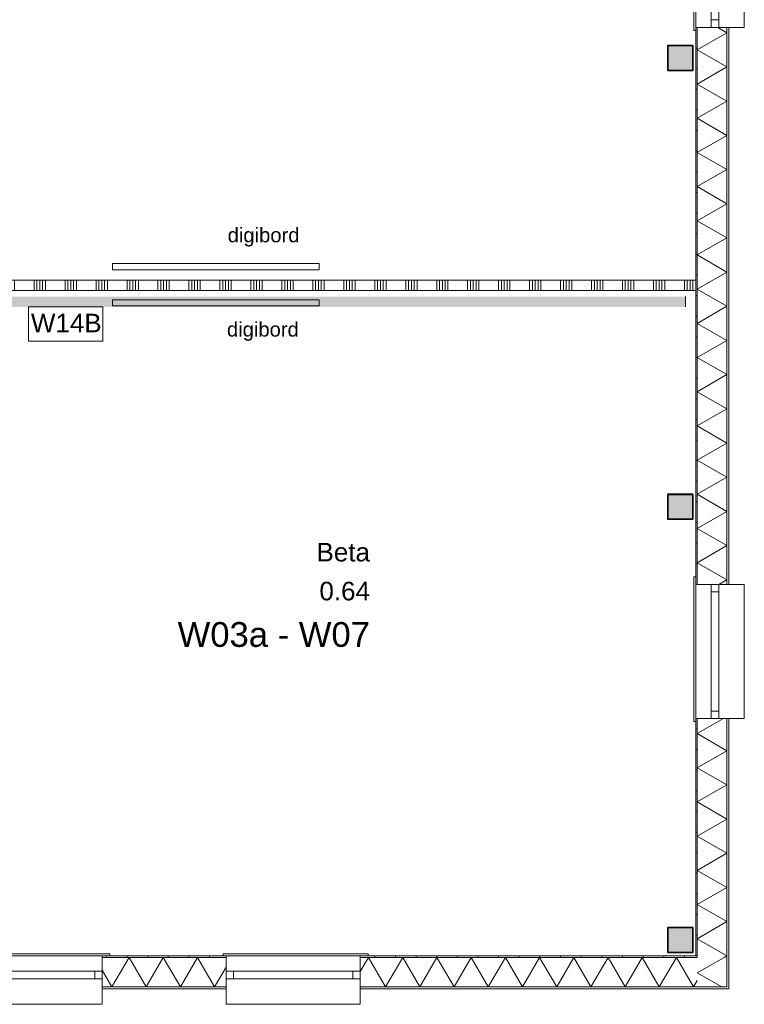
# Model space of a CAD drawing. Header units: millimetres. Extents: x -850 to 154668, y -80411 to 71019.
# Tile 226 of 236: x 92560 to 99580, y -470 to 9075. Entities that reach past the tile are written whole.
import ezdxf
from ezdxf.enums import TextEntityAlignment as Align

# ---------------------------------------------------------------- set-up
doc = ezdxf.new("R2010")
doc.units = ezdxf.units.MM
doc.header["$MEASUREMENT"] = 0
for name, color, linetype in [('New_21 Buitenwanden', 7, 'Continuous'), ('New_21 Buitenwanden Doorsnede-arcering', 7, 'Continuous'), ('New_21 Buitenwanden Laagscheidingslijnen', 7, 'Continuous'), ('New_21 Buitenwanden Ramen', 7, 'Continuous'), ('New_22 NC Binnenwanden', 7, 'Continuous'), ('New_22 NC Binnenwanden Doorsnede-arcering', 7, 'Continuous'), ('New_23 Vloeren', 7, 'Continuous'), ('New_72 Vaste Inrichting', 7, 'Continuous'), ('New_info tekst digiborden', 7, 'Continuous'), ('New_Info Wandafwerking aanduiding', 7, 'Continuous'), ('New_Info Wandafwerking aanduiding Doorsnede-arcering', 7, 'Continuous'), ('New_Z Ruimtefuncties', 7, 'Continuous'), ('New_Z Ruimtefuncties Zone omranding', 7, 'Continuous'), ('New_Z Ruimtefuncties Zone tekst', 7, 'Continuous'), ('S-COLS-____-OTLN.RVT S', 7, 'Continuous'), ('S-COLS-____-OTLN.RVT S 2D arcering', 7, 'Continuous')]:
    doc.layers.add(name, color=color, linetype=linetype)
doc.styles.add('GENERATED_STYLE_1', font='arial.ttf')
doc.styles.add('GENERATED_STYLE_2', font='arial.ttf')
pattern_1 = [(180, (0, 0), (0, 200), [])]
pattern_2 = [(90, (0, 0), (-200, 0), [])]

# ---------------------------------------------------------------- blocks, each defined once
blk = doc.blocks.new('Slab_1_1', base_point=(0, 17060))
at = {"layer": 'New_23 Vloeren', "color": 7, "linetype": 'Continuous', "lineweight": 0, "flags": 128}
blk.add_lwpolyline([(0, 17060), (25600, 17060), (25600, 17539.8), (30060, 17539.8), (30060, 0), (44257.3, 0), (99110, 0), (99110, 26125), (78570.2, 26125), (78570.2, 30220), (61804.1, 30220), (61804.1, 33195.8), (50070.2, 33195.8), (50070.2, 36555.1), (42600, 36555.1), (42600, 38994.9), (31200.9, 38994.9), (31200.9, 49880), (25600, 49880), (25600, 70460), (0, 70460)], close=True, dxfattribs=at)
blk = doc.blocks.new('*X667')
at = {"layer": 'New_21 Buitenwanden Doorsnede-arcering', "linetype": 'Continuous', "lineweight": 0, "true_color": 0xe9ebeb}
blk.add_hatch(color=254, dxfattribs=at).paths.add_polyline_path([(99412.1, -302.1), (99412.2, -302.2), (99412.2, -302.1)])
blk = doc.blocks.new('*X668')
at = {"layer": 'New_21 Buitenwanden Doorsnede-arcering', "linetype": 'Continuous', "lineweight": 0, "true_color": 0xe9ebeb}
for points in [[(99412.2, 2245), (99412.1, 2245), (99412.1, 2095), (99412.2, 2095)], [(99412.2, 1945), (99412.1, 1945), (99412.1, 1795), (99412.2, 1795)], [(99412.2, 1645), (99412.1, 1645), (99412.1, 1495), (99412.2, 1495)], [(99412.2, 1345), (99412.1, 1345), (99412.1, 1195), (99412.2, 1195)], [(99412.2, 1045), (99412.1, 1045), (99412.1, 895), (99412.2, 895)], [(99412.2, 745), (99412.1, 745), (99412.1, 595), (99412.2, 595)], [(99412.2, 445), (99412.1, 445), (99412.1, 295), (99412.2, 295)], [(99412.2, 145), (99412.1, 145), (99412.1, -5), (99412.2, -5)], [(99412.1, -155), (99412.1, -302.1), (99412.2, -302.1), (99412.2, -155)]]:
    blk.add_hatch(color=254, dxfattribs=at).paths.add_polyline_path(points)
blk = doc.blocks.new('*X669')
at = {"layer": 'New_21 Buitenwanden Doorsnede-arcering', "linetype": 'Continuous', "lineweight": 0, "true_color": 0xe9ebeb}
for points in [[(99412.1, 8999.5), (99412.1, 8995), (99412.2, 8995), (99412.2, 8999.5)], [(99412.2, 8845), (99412.1, 8845), (99412.1, 8695), (99412.2, 8695)], [(99412.2, 8545), (99412.1, 8545), (99412.1, 8395), (99412.2, 8395)], [(99412.2, 8245), (99412.1, 8245), (99412.1, 8095), (99412.2, 8095)], [(99412.2, 7945), (99412.1, 7945), (99412.1, 7795), (99412.2, 7795)], [(99412.2, 7645), (99412.1, 7645), (99412.1, 7495), (99412.2, 7495)], [(99412.2, 7345), (99412.1, 7345), (99412.1, 7195), (99412.2, 7195)], [(99412.2, 7045), (99412.1, 7045), (99412.1, 6895), (99412.2, 6895)], [(99412.2, 6745), (99412.1, 6745), (99412.1, 6595), (99412.2, 6595)], [(99412.2, 6445), (99412.1, 6445), (99412.1, 6295), (99412.2, 6295)], [(99412.2, 6145), (99412.1, 6145), (99412.1, 5995), (99412.2, 5995)], [(99412.2, 5845), (99412.1, 5845), (99412.1, 5695), (99412.2, 5695)], [(99412.2, 5545), (99412.1, 5545), (99412.1, 5395), (99412.2, 5395)], [(99412.2, 5245), (99412.1, 5245), (99412.1, 5095), (99412.2, 5095)], [(99412.2, 4945), (99412.1, 4945), (99412.1, 4795), (99412.2, 4795)], [(99412.2, 4645), (99412.1, 4645), (99412.1, 4495), (99412.2, 4495)], [(99412.2, 4345), (99412.1, 4345), (99412.1, 4195), (99412.2, 4195)], [(99412.2, 4045), (99412.1, 4045), (99412.1, 3895), (99412.2, 3895)], [(99412.1, 3745), (99412.1, 3600), (99412.2, 3600), (99412.2, 3745)]]:
    blk.add_hatch(color=254, dxfattribs=at).paths.add_polyline_path(points)
blk = doc.blocks.new('*X676')
at = {"layer": 'New_21 Buitenwanden Doorsnede-arcering', "linetype": 'Continuous', "lineweight": 0, "true_color": 0xe9ebeb}
for points in [[(99125.1, 2245), (99125, 2245), (99125, 2095), (99125.1, 2095)], [(99125.1, 1945), (99125, 1945), (99125, 1795), (99125.1, 1795)], [(99125.1, 1645), (99125, 1645), (99125, 1495), (99125.1, 1495)], [(99125.1, 1345), (99125, 1345), (99125, 1195), (99125.1, 1195)], [(99125.1, 1045), (99125, 1045), (99125, 895), (99125.1, 895)], [(99125.1, 745), (99125, 745), (99125, 595), (99125.1, 595)], [(99125.1, 445), (99125, 445), (99125, 295), (99125.1, 295)], [(99125.1, 145), (99125, 145), (99125, -5), (99125.1, -5)]]:
    blk.add_hatch(color=254, dxfattribs=at).paths.add_polyline_path(points)
blk = doc.blocks.new('*X677')
at = {"layer": 'New_21 Buitenwanden Doorsnede-arcering', "linetype": 'Continuous', "lineweight": 0, "true_color": 0xe9ebeb}
for points in [[(99125, 8999.5), (99125, 8995), (99125.1, 8995), (99125.1, 8999.5)], [(99125.1, 8845), (99125, 8845), (99125, 8695), (99125.1, 8695)], [(99125.1, 8545), (99125, 8545), (99125, 8395), (99125.1, 8395)], [(99125.1, 8245), (99125, 8245), (99125, 8095), (99125.1, 8095)], [(99125.1, 7945), (99125, 7945), (99125, 7795), (99125.1, 7795)], [(99125.1, 7645), (99125, 7645), (99125, 7495), (99125.1, 7495)], [(99125.1, 7345), (99125, 7345), (99125, 7195), (99125.1, 7195)], [(99125.1, 7045), (99125, 7045), (99125, 6895), (99125.1, 6895)], [(99125.1, 6745), (99125, 6745), (99125, 6595), (99125.1, 6595)], [(99125.1, 6445), (99125, 6445), (99125, 6295), (99125.1, 6295)], [(99125.1, 6145), (99125, 6145), (99125, 5995), (99125.1, 5995)], [(99125.1, 5845), (99125, 5845), (99125, 5695), (99125.1, 5695)], [(99125.1, 5545), (99125, 5545), (99125, 5395), (99125.1, 5395)], [(99125.1, 5245), (99125, 5245), (99125, 5095), (99125.1, 5095)], [(99125.1, 4945), (99125, 4945), (99125, 4795), (99125.1, 4795)], [(99125.1, 4645), (99125, 4645), (99125, 4495), (99125.1, 4495)], [(99125.1, 4345), (99125, 4345), (99125, 4195), (99125.1, 4195)], [(99125.1, 4045), (99125, 4045), (99125, 3895), (99125.1, 3895)], [(99125, 3745), (99125, 3600), (99125.1, 3600), (99125.1, 3745)]]:
    blk.add_hatch(color=254, dxfattribs=at).paths.add_polyline_path(points)
blk = doc.blocks.new('*X683')
at = {"layer": 'New_21 Buitenwanden Doorsnede-arcering', "color": 254, "linetype": 'Continuous', "lineweight": 0, "true_color": 0xe9ebeb}
blk.add_line((99385.9, -15.1), (99220.6, -110.6), dxfattribs=at)
blk = doc.blocks.new('*X684')
at = {"layer": 'New_21 Buitenwanden Doorsnede-arcering', "color": 254, "linetype": 'Continuous', "lineweight": 0, "true_color": 0xe9ebeb}
for p, q in [((99377.8, 2300), (99125.1, 2154.1)), ((99412.1, 1988.4), (99125.1, 2154.1)), ((99412.1, 1988.4), (99125.1, 1822.7)), ((99412.1, 1657), (99125.1, 1822.7)), ((99412.1, 1657), (99125.1, 1491.3)), ((99412.1, 1325.6), (99125.1, 1491.3)), ((99412.1, 1325.6), (99125.1, 1159.9)), ((99412.1, 994.2), (99125.1, 1159.9)), ((99412.1, 994.2), (99125.1, 828.5)), ((99412.1, 662.8), (99125.1, 828.5)), ((99412.1, 662.8), (99125.1, 497.1)), ((99412.1, 331.4), (99125.1, 497.1)), ((99412.1, 331.4), (99125.1, 165.7)), ((99412.1, 0), (99125.1, 165.7)), ((99412.1, 0), (99385.9, -15.1))]:
    blk.add_line(p, q, dxfattribs=at)
blk = doc.blocks.new('*X685')
at = {"layer": 'New_21 Buitenwanden Doorsnede-arcering', "color": 254, "linetype": 'Continuous', "lineweight": 0, "true_color": 0xe9ebeb}
for p, q in [((99412.1, 8947.8), (99322.4, 8999.5)), ((99412.1, 8947.8), (99125.1, 8782.1)), ((99412.1, 8616.4), (99125.1, 8782.1)), ((99412.1, 8616.4), (99125.1, 8450.7)), ((99412.1, 8285), (99125.1, 8450.7)), ((99412.1, 8285), (99125.1, 8119.3)), ((99412.1, 7953.6), (99125.1, 8119.3)), ((99412.1, 7953.6), (99125.1, 7787.9)), ((99412.1, 7622.2), (99125.1, 7787.9)), ((99412.1, 7622.2), (99125.1, 7456.5)), ((99412.1, 7290.8), (99125.1, 7456.5)), ((99412.1, 7290.8), (99125.1, 7125.1)), ((99412.1, 6959.4), (99125.1, 7125.1)), ((99412.1, 6959.4), (99125.1, 6793.7)), ((99412.1, 6628), (99125.1, 6793.7)), ((99412.1, 6628), (99125.1, 6462.3)), ((99412.1, 6296.6), (99125.1, 6462.3)), ((99412.1, 6296.6), (99125.1, 6130.9)), ((99412.1, 5965.2), (99125.1, 6130.9)), ((99412.1, 5965.2), (99125.1, 5799.5)), ((99412.1, 5633.8), (99125.1, 5799.5)), ((99412.1, 5633.8), (99125.1, 5468.1)), ((99412.1, 5302.4), (99125.1, 5468.1)), ((99412.1, 5302.4), (99125.1, 5136.7)), ((99412.1, 4971), (99125.1, 5136.7)), ((99412.1, 4971), (99125.1, 4805.3)), ((99412.1, 4639.6), (99125.1, 4805.3)), ((99412.1, 4639.6), (99125.1, 4473.9)), ((99412.1, 4308.2), (99125.1, 4473.9)), ((99412.1, 4308.2), (99125.1, 4142.5)), ((99412.1, 3976.8), (99125.1, 4142.5)), ((99412.1, 3976.8), (99125.1, 3811.1)), ((99412.1, 3645.4), (99125.1, 3811.1)), ((99412.1, 3645.4), (99333.5, 3600))]:
    blk.add_line(p, q, dxfattribs=at)
blk = doc.blocks.new('R1 22_7')
at = {"layer": 'New_21 Buitenwanden Ramen', "color": 1, "linetype": 'Continuous', "lineweight": 0}
for p, q in [((-725, 150.2), (-725, 168.2)), ((-725, 168.2), (680, 168.2)), ((-650, 150.2), (-680, 150.2)), ((-650, 150.2), (-680, 150.2)), ((-650, 135.2), (-650, 150.2)), ((-650, 135.2), (-650, 150.2)), ((-650, 0), (-650, 135.1)), ((-650, 0), (-650, 135.1)), ((650, 135.2), (650, 150.2)), ((650, 135.2), (650, 150.2)), ((650, 150.2), (680, 150.2)), ((650, 150.2), (680, 150.2)), ((650, 0), (650, 135.1)), ((650, 0), (650, 135.1)), ((680, 168.2), (680, 150.2)), ((-650, 0), (-577, 0)), ((-650, -72), (-650, 0)), ((-650, -72), (-650, 0)), ((-577, 0), (-577, -72)), ((-577, 0), (577, 0)), ((577, -72), (577, 0)), ((577, 0), (650, 0)), ((650, -72), (650, 0)), ((650, -72), (650, 0)), ((-577, -72), (-650, -72)), ((-650, -152), (-650, -72)), ((577, -72), (-577, -72)), ((650, -72), (577, -72)), ((650, -152), (650, -72)), ((-650, -170), (-650, -320)), ((650, -320), (650, -170)), ((-650, -320), (650, -320))]:
    blk.add_line(p, q, dxfattribs=at)
at = {"layer": 'New_21 Buitenwanden Ramen', "color": 9, "linetype": 'Continuous', "lineweight": 0}
for p, q in [((-650, 150.2), (650, 150.2)), ((-650, 135.1), (-650, 135.2)), ((-650, 135.1), (-650, 135.2)), ((650, 135.1), (650, 135.2)), ((650, 135.1), (650, 135.2)), ((-650, -170), (-650, -152)), ((650, -170), (650, -152))]:
    blk.add_line(p, q, dxfattribs=at)
blk = doc.blocks.new('*X697')
at = {"layer": 'New_21 Buitenwanden Doorsnede-arcering', "linetype": 'Continuous', "lineweight": 0, "true_color": 0xe9ebeb}
blk.add_hatch(color=254, dxfattribs=at).paths.add_polyline_path([(99412.1, -302.1), (99412.1, -302.2), (99412.2, -302.2)])
blk = doc.blocks.new('*X699')
at = {"layer": 'New_21 Buitenwanden Doorsnede-arcering', "color": 254, "linetype": 'Continuous', "lineweight": 0, "true_color": 0xe9ebeb}
for p in [(99220.6, -110.6), (99361.4, -302.1)]:
    blk.add_line(p, (99125.1, -165.7), dxfattribs=at)
blk = doc.blocks.new('Wall_160_1', base_point=(99110, 0))
at = {"layer": 'New_21 Buitenwanden Doorsnede-arcering', "linetype": 'Continuous', "lineweight": 0, "true_color": 0xe9ebeb}
h = blk.add_hatch(dxfattribs=at)
h.set_pattern_fill('930_Lijnen_vert_200_0001', color=254, style=0, pattern_type=2)
h.set_pattern_definition(pattern_1)
h.paths.add_polyline_path([(99125, 8999.5), (99110, 8999.5), (99110, 3600), (99125, 3600)])
h = blk.add_hatch(dxfattribs=at)
h.set_pattern_fill('930_Lijnen_vert_200_0001', color=254, style=0, pattern_type=2)
h.set_pattern_definition(pattern_1)
h.paths.add_polyline_path([(99125, 2300), (99110, 2300), (99110, 0), (99125, 0)])
h = blk.add_hatch(dxfattribs=at)
h.set_pattern_fill('930_Lijnen_vert_200_0001', color=254, style=0, pattern_type=2)
h.set_pattern_definition(pattern_1)
h.paths.add_polyline_path([(99110, 0), (99125, -15), (99125, 0)])
h = blk.add_hatch(dxfattribs=at)
h.set_pattern_fill('930_Lijnen_vert_200_0001', color=254, style=0, pattern_type=2)
h.set_pattern_definition(pattern_1)
h.paths.add_polyline_path([(99110, -15), (99125, -15), (99110, 0)])
at = {"layer": 'New_21 Buitenwanden', "color": 8, "linetype": 'Continuous', "lineweight": 0, "true_color": 0x778488}
for p, q in [((99110, 8999.5), (99110, 8969.5)), ((99125, 8999.5), (99110, 8999.5)), ((99125.1, 8999.5), (99125, 8999.5)), ((99260.2, 8999.5), (99125.1, 8999.5)), ((99332.2, 8999.5), (99260.2, 8999.5)), ((99412.2, 8999.5), (99332.2, 8999.5)), ((99430.2, 8999.5), (99412.2, 8999.5)), ((99110, 3600), (99110, 3630)), ((99125, 3600), (99110, 3600)), ((99125.1, 3600), (99125, 3600)), ((99260.2, 3600), (99125.1, 3600)), ((99332.2, 3600), (99260.2, 3600)), ((99412.2, 3600), (99332.2, 3600)), ((99430.2, 3600), (99412.2, 3600)), ((99110, 2300), (99110, 2270)), ((99125, 2300), (99110, 2300)), ((99125.1, 2300), (99125, 2300)), ((99260.2, 2300), (99125.1, 2300)), ((99332.2, 2300), (99260.2, 2300)), ((99412.2, 2300), (99332.2, 2300)), ((99430.2, 2300), (99412.2, 2300))]:
    blk.add_line(p, q, dxfattribs=at)
at = {"layer": 'New_21 Buitenwanden', "color": 8, "linetype": 'Continuous', "lineweight": 0, "true_color": 0x778488, "flags": 128}
for points in [[(99110, 8999.5), (99110, 3600)], [(99430.2, 3600), (99430.2, 8999.5)], [(99110, 2300), (99110, 0)], [(99430.2, -320.2), (99430.2, 2300)], [(99430.2, -320.2), (99412.2, -320.2)]]:
    blk.add_lwpolyline(points, dxfattribs=at)
at = {"layer": 'New_21 Buitenwanden Laagscheidingslijnen', "color": 8, "linetype": 'Continuous', "lineweight": 0, "true_color": 0x778488}
for p, q in [((99125, 8999.5), (99125, 3600)), ((99125.1, 8999.5), (99125.1, 3600)), ((99412.1, 3600), (99412.1, 8999.5)), ((99412.2, 3600), (99412.2, 8999.5)), ((99125, 2300), (99125, -15)), ((99125.1, 2300), (99125.1, -15.1)), ((99412.1, -15.1), (99412.1, 2300)), ((99412.2, -302.1), (99412.2, 2300)), ((99110, -15), (99125, -15)), ((99125, -15.1), (99125.1, -15.1)), ((99412.1, -302.1), (99412.1, -15.1)), ((99125.1, -302.1), (99412.1, -302.1)), ((99412.1, -302.2), (99412.2, -302.2)), ((99412.2, -302.2), (99412.2, -302.1))]:
    blk.add_line(p, q, dxfattribs=at)
at = {"layer": 'New_21 Buitenwanden', "color": 8, "lineweight": 0, "true_color": 0x778488}
for name in ['*X677', '*X685', '*X669', '*X684', '*X676', '*X668', '*X683', '*X699', '*X667', '*X697']:
    blk.add_blockref(name, (0, 0), dxfattribs=at)
at = {"layer": 'New_21 Buitenwanden Ramen', "color": 1, "linetype": 'Continuous', "lineweight": 0, "xscale": -1, "zscale": 1000, "rotation": 89.99999999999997}
for p in [(99260.2, 9649.5), (99260.2, 2950)]:
    blk.add_blockref('R1 22_7', p, dxfattribs=at)
blk = doc.blocks.new('*X810')
at = {"layer": 'New_21 Buitenwanden Doorsnede-arcering', "linetype": 'Continuous', "lineweight": 0, "true_color": 0xe9ebeb}
for points in [[(93360.1, -302.1), (93360.1, -302.2), (93450, -302.2), (93450, -302.1)], [(93750, -302.1), (93600, -302.1), (93600, -302.2), (93750, -302.2)], [(94050, -302.1), (93900, -302.1), (93900, -302.2), (94050, -302.2)], [(94350, -302.1), (94200, -302.1), (94200, -302.2), (94350, -302.2)], [(94500, -302.1), (94500, -302.2), (94560.1, -302.2), (94560.1, -302.1)]]:
    blk.add_hatch(color=254, dxfattribs=at).paths.add_polyline_path(points)
blk = doc.blocks.new('*X811')
at = {"layer": 'New_21 Buitenwanden Doorsnede-arcering', "linetype": 'Continuous', "lineweight": 0, "true_color": 0xe9ebeb}
for points in [[(96150, -302.1), (96000, -302.1), (96000, -302.2), (96150, -302.2)], [(96450, -302.1), (96300, -302.1), (96300, -302.2), (96450, -302.2)], [(96750, -302.1), (96600, -302.1), (96600, -302.2), (96750, -302.2)], [(97050, -302.1), (96900, -302.1), (96900, -302.2), (97050, -302.2)], [(97350, -302.1), (97200, -302.1), (97200, -302.2), (97350, -302.2)], [(97650, -302.1), (97500, -302.1), (97500, -302.2), (97650, -302.2)], [(97950, -302.1), (97800, -302.1), (97800, -302.2), (97950, -302.2)], [(98250, -302.1), (98100, -302.1), (98100, -302.2), (98250, -302.2)], [(98550, -302.1), (98400, -302.1), (98400, -302.2), (98550, -302.2)], [(98850, -302.1), (98700, -302.1), (98700, -302.2), (98850, -302.2)], [(99150, -302.1), (99000, -302.1), (99000, -302.2), (99150, -302.2)], [(99300, -302.1), (99300, -302.2), (99412.1, -302.2), (99412.1, -302.1)]]:
    blk.add_hatch(color=254, dxfattribs=at).paths.add_polyline_path(points)
blk = doc.blocks.new('*X816')
at = {"layer": 'New_21 Buitenwanden Doorsnede-arcering', "linetype": 'Continuous', "lineweight": 0, "true_color": 0xe9ebeb}
for points in [[(93450, -15), (93360.1, -15), (93360.1, -15.1), (93450, -15.1)], [(93750, -15), (93600, -15), (93600, -15.1), (93750, -15.1)], [(94050, -15), (93900, -15), (93900, -15.1), (94050, -15.1)], [(94350, -15), (94200, -15), (94200, -15.1), (94350, -15.1)], [(94560.1, -15), (94500, -15), (94500, -15.1), (94560.1, -15.1)]]:
    blk.add_hatch(color=254, dxfattribs=at).paths.add_polyline_path(points)
blk = doc.blocks.new('*X817')
at = {"layer": 'New_21 Buitenwanden Doorsnede-arcering', "linetype": 'Continuous', "lineweight": 0, "true_color": 0xe9ebeb}
for points in [[(96150, -15), (96000, -15), (96000, -15.1), (96150, -15.1)], [(96450, -15), (96300, -15), (96300, -15.1), (96450, -15.1)], [(96750, -15), (96600, -15), (96600, -15.1), (96750, -15.1)], [(97050, -15), (96900, -15), (96900, -15.1), (97050, -15.1)], [(97350, -15), (97200, -15), (97200, -15.1), (97350, -15.1)], [(97650, -15), (97500, -15), (97500, -15.1), (97650, -15.1)], [(97950, -15), (97800, -15), (97800, -15.1), (97950, -15.1)], [(98250, -15), (98100, -15), (98100, -15.1), (98250, -15.1)], [(98550, -15), (98400, -15), (98400, -15.1), (98550, -15.1)], [(98850, -15), (98700, -15), (98700, -15.1), (98850, -15.1)], [(99000, -15), (99000, -15.1), (99125, -15.1), (99125, -15)]]:
    blk.add_hatch(color=254, dxfattribs=at).paths.add_polyline_path(points)
blk = doc.blocks.new('*X822')
at = {"layer": 'New_21 Buitenwanden Doorsnede-arcering', "color": 254, "linetype": 'Continuous', "lineweight": 0, "true_color": 0xe9ebeb}
for p, q in [((93454.5, -302.1), (93620.2, -15.1)), ((93785.9, -302.1), (93620.2, -15.1)), ((93785.9, -302.1), (93951.6, -15.1)), ((94117.3, -302.1), (93951.6, -15.1)), ((94117.3, -302.1), (94283, -15.1)), ((94448.7, -302.1), (94283, -15.1)), ((93454.5, -302.1), (93360.1, -138.5)), ((94448.7, -302.1), (94560.1, -109.2))]:
    blk.add_line(p, q, dxfattribs=at)
blk = doc.blocks.new('*X823')
at = {"layer": 'New_21 Buitenwanden Doorsnede-arcering', "color": 254, "linetype": 'Continuous', "lineweight": 0, "true_color": 0xe9ebeb}
for p, q in [((95860.1, -153.6), (95940, -15.1)), ((96105.7, -302.1), (95940, -15.1)), ((96105.7, -302.1), (96271.4, -15.1)), ((96437.1, -302.1), (96271.4, -15.1)), ((96437.1, -302.1), (96602.8, -15.1)), ((96768.5, -302.1), (96602.8, -15.1)), ((96768.5, -302.1), (96934.2, -15.1)), ((97099.9, -302.1), (96934.2, -15.1)), ((97099.9, -302.1), (97265.6, -15.1)), ((97431.3, -302.1), (97265.6, -15.1)), ((97431.3, -302.1), (97597, -15.1)), ((97762.7, -302.1), (97597, -15.1)), ((97762.7, -302.1), (97928.4, -15.1)), ((98094.1, -302.1), (97928.4, -15.1)), ((98094.1, -302.1), (98259.8, -15.1)), ((98425.5, -302.1), (98259.8, -15.1)), ((98425.5, -302.1), (98591.2, -15.1)), ((98756.9, -302.1), (98591.2, -15.1)), ((98756.9, -302.1), (98922.6, -15.1)), ((99088.3, -302.1), (98922.6, -15.1)), ((99088.3, -302.1), (99125.1, -238.4))]:
    blk.add_line(p, q, dxfattribs=at)
blk = doc.blocks.new('Wall_171_1', base_point=(79310, 0))
at = {"layer": 'New_21 Buitenwanden Doorsnede-arcering', "linetype": 'Continuous', "lineweight": 0, "true_color": 0xe9ebeb}
h = blk.add_hatch(dxfattribs=at)
h.set_pattern_fill('930_Lijnen_vert_200_0001', color=254, style=0, pattern_type=2)
h.set_pattern_definition(pattern_2)
h.paths.add_polyline_path([(93360.1, -15), (94560.1, -15), (94560.1, 0), (93360.1, 0)])
h = blk.add_hatch(dxfattribs=at)
h.set_pattern_fill('930_Lijnen_vert_200_0001', color=254, style=0, pattern_type=2)
h.set_pattern_definition(pattern_2)
h.paths.add_polyline_path([(99110, 0), (95860.1, 0), (95860.1, -15), (99110, -15)])
at = {"layer": 'New_21 Buitenwanden', "color": 8, "linetype": 'Continuous', "lineweight": 0, "true_color": 0x778488}
for p, q in [((93360.1, 0), (93390.1, 0)), ((93360.1, -15), (93360.1, 0)), ((93360.1, -15.1), (93360.1, -15)), ((93360.1, -150.2), (93360.1, -15.1)), ((94560.1, 0), (94530.1, 0)), ((94560.1, -15), (94560.1, 0)), ((94560.1, -15.1), (94560.1, -15)), ((94560.1, -150.2), (94560.1, -15.1)), ((95860.1, 0), (95890.1, 0)), ((95860.1, -15), (95860.1, 0)), ((95860.1, -15.1), (95860.1, -15)), ((95860.1, -150.2), (95860.1, -15.1)), ((93360.1, -222.2), (93360.1, -150.2)), ((94560.1, -222.2), (94560.1, -150.2)), ((95860.1, -222.2), (95860.1, -150.2)), ((93360.1, -302.2), (93360.1, -222.2)), ((94560.1, -302.2), (94560.1, -222.2)), ((95860.1, -302.2), (95860.1, -222.2)), ((93360.1, -320.2), (93360.1, -302.2)), ((94560.1, -320.2), (94560.1, -302.2)), ((95860.1, -320.2), (95860.1, -302.2))]:
    blk.add_line(p, q, dxfattribs=at)
at = {"layer": 'New_21 Buitenwanden', "color": 8, "linetype": 'Continuous', "lineweight": 0, "true_color": 0x778488, "flags": 128}
for points in [[(94560.1, 0), (93360.1, 0)], [(99110, 0), (95860.1, 0)], [(93360.1, -320.2), (94560.1, -320.2)], [(95860.1, -320.2), (99412.2, -320.2)]]:
    blk.add_lwpolyline(points, dxfattribs=at)
at = {"layer": 'New_21 Buitenwanden Laagscheidingslijnen', "color": 8, "linetype": 'Continuous', "lineweight": 0, "true_color": 0x778488}
for p, q in [((94560.1, -15), (93360.1, -15)), ((94560.1, -15.1), (93360.1, -15.1)), ((99110, -15), (95860.1, -15)), ((99125, -15.1), (95860.1, -15.1)), ((99110, -15), (99125, -15)), ((99125, -15.1), (99125.1, -15.1)), ((93360.1, -302.1), (94560.1, -302.1)), ((93360.1, -302.2), (94560.1, -302.2)), ((95860.1, -302.1), (99125.1, -302.1)), ((95860.1, -302.2), (99412.1, -302.2)), ((99125.1, -302.1), (99412.1, -302.1)), ((99412.1, -302.2), (99412.2, -302.2))]:
    blk.add_line(p, q, dxfattribs=at)
at = {"layer": 'New_21 Buitenwanden', "color": 8, "lineweight": 0, "true_color": 0x778488}
for name in ['*X816', '*X822', '*X823', '*X817', '*X810', '*X811']:
    blk.add_blockref(name, (0, 0), dxfattribs=at)
at = {"layer": 'New_21 Buitenwanden Ramen', "color": 1, "linetype": 'Continuous', "lineweight": 0, "xscale": -1, "zscale": 1000}
for p in [(92710.1, -150.2), (95210.1, -150.2)]:
    blk.add_blockref('R1 22_7', p, dxfattribs=at)
blk = doc.blocks.new('Wall_326_1', base_point=(90032.7, 6340))
at = {"layer": 'New_Info Wandafwerking aanduiding Doorsnede-arcering', "linetype": 'Continuous', "lineweight": 0, "true_color": 0x000000}
blk.add_hatch(color=18, dxfattribs=at).paths.add_polyline_path([(90032.7, 6290), (99010.4, 6290), (99010.4, 6390), (90032.7, 6390)])
at = {"layer": 'New_Info Wandafwerking aanduiding', "color": 9, "linetype": 'Continuous', "lineweight": 0, "flags": 128}
for points in [[(90032.7, 6390), (90032.7, 6290)], [(99010.4, 6390), (99010.4, 6290)]]:
    blk.add_lwpolyline(points, dxfattribs=at)
blk = doc.blocks.new('Notitiebord 22 KM')
at = {"layer": 'New_72 Vaste Inrichting', "color": 253, "linetype": 'Continuous', "lineweight": 0, "true_color": 0x99a3a6}
for p, q in [((2000, 60), (0, 60)), ((0, 60), (0, 0)), ((0, 0), (2000, 0)), ((2000, 0), (2000, 60))]:
    blk.add_line(p, q, dxfattribs=at)
blk = doc.blocks.new('Column 97[97]_1', base_point=(0.5, 3))
at = {"layer": 'S-COLS-____-OTLN.RVT S 2D arcering', "linetype": 'Continuous', "lineweight": 0, "true_color": 0x778488}
h = blk.add_hatch(color=8, dxfattribs=at)
h.paths.add_polyline_path([(98835.5, 41), (98836.5, 36), (98839.3, 31.8), (98843.5, 28.9), (98848.5, 28), (99072.5, 28), (99077.5, 28.9), (99081.7, 31.8), (99084.5, 36), (99085.5, 41), (99085.5, 265), (99084.5, 269.9), (99081.7, 274.1), (99077.5, 277), (99072.5, 278), (98848.5, 278), (98843.5, 277), (98839.3, 274.1), (98836.5, 269.9), (98835.5, 265)])
h.paths.add_polyline_path([(99072.5, 36), (98848.5, 36), (98846.6, 36.3), (98845, 37.4), (98843.9, 39), (98843.5, 41), (98843.5, 265), (98843.9, 266.9), (98845, 268.5), (98846.6, 269.6), (98848.5, 270), (99072.5, 270), (99074.4, 269.6), (99076.1, 268.5), (99077.1, 266.9), (99077.5, 265), (99077.5, 41), (99077.1, 39), (99076.1, 37.4), (99074.4, 36.3)], flags=0)
blk.add_hatch(color=8, dxfattribs=at).paths.add_polyline_path([(99072.5, 270), (98848.5, 270), (98846.6, 269.6), (98845, 268.5), (98843.9, 266.9), (98843.5, 265), (98843.5, 41), (98843.9, 39), (98845, 37.4), (98846.6, 36.3), (98848.5, 36), (99072.5, 36), (99074.4, 36.3), (99076.1, 37.4), (99077.1, 39), (99077.5, 41), (99077.5, 265), (99077.1, 266.9), (99076.1, 268.5), (99074.4, 269.6)])
at = {"layer": 'S-COLS-____-OTLN.RVT S', "color": 1, "linetype": 'Continuous', "lineweight": 0}
for p, q in [((98836.5, 269.9), (98835.5, 265)), ((98835.5, 265), (98835.5, 41)), ((98839.3, 274.1), (98836.5, 269.9)), ((98843.5, 277), (98839.3, 274.1)), ((98848.5, 278), (98843.5, 277)), ((98843.5, 265), (98843.9, 266.9)), ((98843.5, 41), (98843.5, 265)), ((98843.9, 266.9), (98845, 268.5)), ((98845, 268.5), (98846.6, 269.6)), ((98846.6, 269.6), (98848.5, 270)), ((99072.5, 278), (98848.5, 278)), ((98848.5, 270), (99072.5, 270)), ((99077.5, 277), (99072.5, 278)), ((99072.5, 270), (99074.4, 269.6)), ((99074.4, 269.6), (99076.1, 268.5)), ((99076.1, 268.5), (99077.1, 266.9)), ((99077.1, 266.9), (99077.5, 265)), ((99081.7, 274.1), (99077.5, 277)), ((99077.5, 265), (99077.5, 41)), ((99084.5, 269.9), (99081.7, 274.1)), ((99085.5, 265), (99084.5, 269.9)), ((99085.5, 41), (99085.5, 265)), ((98835.5, 41), (98836.5, 36)), ((98836.5, 36), (98839.3, 31.8)), ((98839.3, 31.8), (98843.5, 28.9)), ((98843.9, 39), (98843.5, 41)), ((98843.5, 28.9), (98848.5, 28)), ((98845, 37.4), (98843.9, 39)), ((98846.6, 36.3), (98845, 37.4)), ((98848.5, 36), (98846.6, 36.3)), ((99072.5, 36), (98848.5, 36)), ((98848.5, 28), (99072.5, 28)), ((99074.4, 36.3), (99072.5, 36)), ((99072.5, 28), (99077.5, 28.9)), ((99076.1, 37.4), (99074.4, 36.3)), ((99077.1, 39), (99076.1, 37.4)), ((99077.5, 41), (99077.1, 39)), ((99077.5, 28.9), (99081.7, 31.8)), ((99081.7, 31.8), (99084.5, 36)), ((99084.5, 36), (99085.5, 41))]:
    blk.add_line(p, q, dxfattribs=at)
blk = doc.blocks.new('Column 108[108]_1', base_point=(0.5, 3))
at = {"layer": 'S-COLS-____-OTLN.RVT S 2D arcering', "linetype": 'Continuous', "lineweight": 0, "true_color": 0x778488}
h = blk.add_hatch(color=8, dxfattribs=at)
h.paths.add_polyline_path([(98835.5, 4241), (98836.5, 4236), (98839.3, 4231.8), (98843.5, 4228.9), (98848.5, 4228), (99072.5, 4228), (99077.5, 4228.9), (99081.7, 4231.8), (99084.5, 4236), (99085.5, 4241), (99085.5, 4465), (99084.5, 4469.9), (99081.7, 4474.1), (99077.5, 4477), (99072.5, 4478), (98848.5, 4478), (98843.5, 4477), (98839.3, 4474.1), (98836.5, 4469.9), (98835.5, 4465)])
h.paths.add_polyline_path([(99072.5, 4236), (98848.5, 4236), (98846.6, 4236.3), (98845, 4237.4), (98843.9, 4239), (98843.5, 4241), (98843.5, 4465), (98843.9, 4466.9), (98845, 4468.5), (98846.6, 4469.6), (98848.5, 4470), (99072.5, 4470), (99074.4, 4469.6), (99076.1, 4468.5), (99077.1, 4466.9), (99077.5, 4465), (99077.5, 4241), (99077.1, 4239), (99076.1, 4237.4), (99074.4, 4236.3)], flags=0)
blk.add_hatch(color=8, dxfattribs=at).paths.add_polyline_path([(99072.5, 4470), (98848.5, 4470), (98846.6, 4469.6), (98845, 4468.5), (98843.9, 4466.9), (98843.5, 4465), (98843.5, 4241), (98843.9, 4239), (98845, 4237.4), (98846.6, 4236.3), (98848.5, 4236), (99072.5, 4236), (99074.4, 4236.3), (99076.1, 4237.4), (99077.1, 4239), (99077.5, 4241), (99077.5, 4465), (99077.1, 4466.9), (99076.1, 4468.5), (99074.4, 4469.6)])
at = {"layer": 'S-COLS-____-OTLN.RVT S', "color": 1, "linetype": 'Continuous', "lineweight": 0}
for p, q in [((98836.5, 4469.9), (98835.5, 4465)), ((98835.5, 4465), (98835.5, 4241)), ((98839.3, 4474.1), (98836.5, 4469.9)), ((98843.5, 4477), (98839.3, 4474.1)), ((98848.5, 4478), (98843.5, 4477)), ((98843.5, 4465), (98843.9, 4466.9)), ((98843.5, 4241), (98843.5, 4465)), ((98843.9, 4466.9), (98845, 4468.5)), ((98845, 4468.5), (98846.6, 4469.6)), ((98846.6, 4469.6), (98848.5, 4470)), ((99072.5, 4478), (98848.5, 4478)), ((98848.5, 4470), (99072.5, 4470)), ((99077.5, 4477), (99072.5, 4478)), ((99072.5, 4470), (99074.4, 4469.6)), ((99074.4, 4469.6), (99076.1, 4468.5)), ((99076.1, 4468.5), (99077.1, 4466.9)), ((99077.1, 4466.9), (99077.5, 4465)), ((99081.7, 4474.1), (99077.5, 4477)), ((99077.5, 4465), (99077.5, 4241)), ((99084.5, 4469.9), (99081.7, 4474.1)), ((99085.5, 4465), (99084.5, 4469.9)), ((99085.5, 4241), (99085.5, 4465)), ((98835.5, 4241), (98836.5, 4236)), ((98836.5, 4236), (98839.3, 4231.8)), ((98839.3, 4231.8), (98843.5, 4228.9)), ((98843.9, 4239), (98843.5, 4241)), ((98843.5, 4228.9), (98848.5, 4228)), ((98845, 4237.4), (98843.9, 4239)), ((98846.6, 4236.3), (98845, 4237.4)), ((98848.5, 4236), (98846.6, 4236.3)), ((99072.5, 4236), (98848.5, 4236)), ((98848.5, 4228), (99072.5, 4228)), ((99074.4, 4236.3), (99072.5, 4236)), ((99072.5, 4228), (99077.5, 4228.9)), ((99076.1, 4237.4), (99074.4, 4236.3)), ((99077.1, 4239), (99076.1, 4237.4)), ((99077.5, 4241), (99077.1, 4239)), ((99077.5, 4228.9), (99081.7, 4231.8)), ((99081.7, 4231.8), (99084.5, 4236)), ((99084.5, 4236), (99085.5, 4241))]:
    blk.add_line(p, q, dxfattribs=at)
blk = doc.blocks.new('Column 142[142]_1', base_point=(0.5, 3))
at = {"layer": 'S-COLS-____-OTLN.RVT S 2D arcering', "linetype": 'Continuous', "lineweight": 0, "true_color": 0x778488}
h = blk.add_hatch(color=8, dxfattribs=at)
h.paths.add_polyline_path([(98835.5, 8591), (98836.5, 8586), (98839.3, 8581.8), (98843.5, 8578.9), (98848.5, 8578), (99072.5, 8578), (99077.5, 8578.9), (99081.7, 8581.8), (99084.5, 8586), (99085.5, 8591), (99085.5, 8815), (99084.5, 8819.9), (99081.7, 8824.1), (99077.5, 8827), (99072.5, 8828), (98848.5, 8828), (98843.5, 8827), (98839.3, 8824.1), (98836.5, 8819.9), (98835.5, 8815)])
h.paths.add_polyline_path([(99072.5, 8586), (98848.5, 8586), (98846.6, 8586.3), (98845, 8587.4), (98843.9, 8589), (98843.5, 8591), (98843.5, 8815), (98843.9, 8816.9), (98845, 8818.5), (98846.6, 8819.6), (98848.5, 8820), (99072.5, 8820), (99074.4, 8819.6), (99076.1, 8818.5), (99077.1, 8816.9), (99077.5, 8815), (99077.5, 8591), (99077.1, 8589), (99076.1, 8587.4), (99074.4, 8586.3)], flags=0)
blk.add_hatch(color=8, dxfattribs=at).paths.add_polyline_path([(99072.5, 8820), (98848.5, 8820), (98846.6, 8819.6), (98845, 8818.5), (98843.9, 8816.9), (98843.5, 8815), (98843.5, 8591), (98843.9, 8589), (98845, 8587.4), (98846.6, 8586.3), (98848.5, 8586), (99072.5, 8586), (99074.4, 8586.3), (99076.1, 8587.4), (99077.1, 8589), (99077.5, 8591), (99077.5, 8815), (99077.1, 8816.9), (99076.1, 8818.5), (99074.4, 8819.6)])
at = {"layer": 'S-COLS-____-OTLN.RVT S', "color": 1, "linetype": 'Continuous', "lineweight": 0}
for p, q in [((98836.5, 8819.9), (98835.5, 8815)), ((98835.5, 8815), (98835.5, 8591)), ((98839.3, 8824.1), (98836.5, 8819.9)), ((98843.5, 8827), (98839.3, 8824.1)), ((98848.5, 8828), (98843.5, 8827)), ((98843.5, 8815), (98843.9, 8816.9)), ((98843.5, 8591), (98843.5, 8815)), ((98843.9, 8816.9), (98845, 8818.5)), ((98845, 8818.5), (98846.6, 8819.6)), ((98846.6, 8819.6), (98848.5, 8820)), ((99072.5, 8828), (98848.5, 8828)), ((98848.5, 8820), (99072.5, 8820)), ((99077.5, 8827), (99072.5, 8828)), ((99072.5, 8820), (99074.4, 8819.6)), ((99074.4, 8819.6), (99076.1, 8818.5)), ((99076.1, 8818.5), (99077.1, 8816.9)), ((99077.1, 8816.9), (99077.5, 8815)), ((99081.7, 8824.1), (99077.5, 8827)), ((99077.5, 8815), (99077.5, 8591)), ((99084.5, 8819.9), (99081.7, 8824.1)), ((99085.5, 8815), (99084.5, 8819.9)), ((99085.5, 8591), (99085.5, 8815)), ((98835.5, 8591), (98836.5, 8586)), ((98843.9, 8589), (98843.5, 8591)), ((99077.5, 8591), (99077.1, 8589)), ((99084.5, 8586), (99085.5, 8591)), ((98836.5, 8586), (98839.3, 8581.8)), ((98839.3, 8581.8), (98843.5, 8578.9)), ((98843.5, 8578.9), (98848.5, 8578)), ((98845, 8587.4), (98843.9, 8589)), ((98846.6, 8586.3), (98845, 8587.4)), ((98848.5, 8586), (98846.6, 8586.3)), ((99072.5, 8586), (98848.5, 8586)), ((98848.5, 8578), (99072.5, 8578)), ((99074.4, 8586.3), (99072.5, 8586)), ((99072.5, 8578), (99077.5, 8578.9)), ((99076.1, 8587.4), (99074.4, 8586.3)), ((99077.1, 8589), (99076.1, 8587.4)), ((99077.5, 8578.9), (99081.7, 8581.8)), ((99081.7, 8581.8), (99084.5, 8586))]:
    blk.add_line(p, q, dxfattribs=at)
blk = doc.blocks.new('*X2565')
at = {"layer": 'New_22 NC Binnenwanden Doorsnede-arcering', "color": 254, "linetype": 'Continuous', "lineweight": 0, "true_color": 0xe9ebeb}
for p, q in [((90000, 6550), (90000, 6450)), ((90027.4, 6550), (90027.4, 6450)), ((90054.9, 6550), (90054.9, 6450)), ((90082.3, 6550), (90082.3, 6450)), ((90109.7, 6550), (90109.7, 6450)), ((90300, 6550), (90300, 6450)), ((90327.4, 6550), (90327.4, 6450)), ((90354.9, 6550), (90354.9, 6450)), ((90382.3, 6550), (90382.3, 6450)), ((90409.7, 6550), (90409.7, 6450)), ((90600, 6550), (90600, 6450)), ((90627.4, 6550), (90627.4, 6450)), ((90654.9, 6550), (90654.9, 6450)), ((90682.3, 6550), (90682.3, 6450)), ((90709.7, 6550), (90709.7, 6450)), ((90900, 6550), (90900, 6450)), ((90927.4, 6550), (90927.4, 6450)), ((90954.9, 6550), (90954.9, 6450)), ((90982.3, 6550), (90982.3, 6450)), ((91009.7, 6550), (91009.7, 6450)), ((91200, 6550), (91200, 6450)), ((91227.4, 6550), (91227.4, 6450)), ((91254.9, 6550), (91254.9, 6450)), ((91282.3, 6550), (91282.3, 6450)), ((91309.7, 6550), (91309.7, 6450)), ((91500, 6550), (91500, 6450)), ((91527.4, 6550), (91527.4, 6450)), ((91554.9, 6550), (91554.9, 6450)), ((91582.3, 6550), (91582.3, 6450)), ((91609.7, 6550), (91609.7, 6450)), ((91800, 6550), (91800, 6450)), ((91827.4, 6550), (91827.4, 6450)), ((91854.9, 6550), (91854.9, 6450)), ((91882.3, 6550), (91882.3, 6450)), ((91909.7, 6550), (91909.7, 6450)), ((92100, 6550), (92100, 6450)), ((92127.4, 6550), (92127.4, 6450)), ((92154.9, 6550), (92154.9, 6450)), ((92182.3, 6550), (92182.3, 6450)), ((92209.7, 6550), (92209.7, 6450)), ((92400, 6550), (92400, 6450)), ((92427.4, 6550), (92427.4, 6450)), ((92454.9, 6550), (92454.9, 6450)), ((92482.3, 6550), (92482.3, 6450)), ((92509.7, 6550), (92509.7, 6450)), ((92700, 6550), (92700, 6450)), ((92727.4, 6550), (92727.4, 6450)), ((92754.9, 6550), (92754.9, 6450)), ((92782.3, 6550), (92782.3, 6450)), ((92809.7, 6550), (92809.7, 6450)), ((93000, 6550), (93000, 6450)), ((93027.4, 6550), (93027.4, 6450)), ((93054.9, 6550), (93054.9, 6450)), ((93082.3, 6550), (93082.3, 6450)), ((93109.7, 6550), (93109.7, 6450)), ((93300, 6550), (93300, 6450)), ((93327.4, 6550), (93327.4, 6450)), ((93354.9, 6550), (93354.9, 6450)), ((93382.3, 6550), (93382.3, 6450)), ((93409.7, 6550), (93409.7, 6450)), ((93600, 6550), (93600, 6450)), ((93627.4, 6550), (93627.4, 6450)), ((93654.9, 6550), (93654.9, 6450)), ((93682.3, 6550), (93682.3, 6450)), ((93709.7, 6550), (93709.7, 6450)), ((93900, 6550), (93900, 6450)), ((93927.4, 6550), (93927.4, 6450)), ((93954.9, 6550), (93954.9, 6450)), ((93982.3, 6550), (93982.3, 6450)), ((94009.7, 6550), (94009.7, 6450)), ((94200, 6550), (94200, 6450)), ((94227.4, 6550), (94227.4, 6450)), ((94254.9, 6550), (94254.9, 6450)), ((94282.3, 6550), (94282.3, 6450)), ((94309.7, 6550), (94309.7, 6450)), ((94500, 6550), (94500, 6450)), ((94527.4, 6550), (94527.4, 6450)), ((94554.9, 6550), (94554.9, 6450)), ((94582.3, 6550), (94582.3, 6450)), ((94609.7, 6550), (94609.7, 6450)), ((94800, 6550), (94800, 6450)), ((94827.4, 6550), (94827.4, 6450)), ((94854.9, 6550), (94854.9, 6450)), ((94882.3, 6550), (94882.3, 6450)), ((94909.7, 6550), (94909.7, 6450)), ((95100, 6550), (95100, 6450)), ((95127.4, 6550), (95127.4, 6450)), ((95154.9, 6550), (95154.9, 6450)), ((95182.3, 6550), (95182.3, 6450)), ((95209.7, 6550), (95209.7, 6450)), ((95400, 6550), (95400, 6450)), ((95427.4, 6550), (95427.4, 6450)), ((95454.9, 6550), (95454.9, 6450)), ((95482.3, 6550), (95482.3, 6450)), ((95509.7, 6550), (95509.7, 6450)), ((95700, 6550), (95700, 6450)), ((95727.4, 6550), (95727.4, 6450)), ((95754.9, 6550), (95754.9, 6450)), ((95782.3, 6550), (95782.3, 6450)), ((95809.7, 6550), (95809.7, 6450)), ((96000, 6550), (96000, 6450)), ((96027.4, 6550), (96027.4, 6450)), ((96054.9, 6550), (96054.9, 6450)), ((96082.3, 6550), (96082.3, 6450)), ((96109.7, 6550), (96109.7, 6450)), ((96300, 6550), (96300, 6450)), ((96327.4, 6550), (96327.4, 6450)), ((96354.9, 6550), (96354.9, 6450)), ((96382.3, 6550), (96382.3, 6450)), ((96409.7, 6550), (96409.7, 6450)), ((96600, 6550), (96600, 6450)), ((96627.4, 6550), (96627.4, 6450)), ((96654.9, 6550), (96654.9, 6450)), ((96682.3, 6550), (96682.3, 6450)), ((96709.7, 6550), (96709.7, 6450)), ((96900, 6550), (96900, 6450)), ((96927.4, 6550), (96927.4, 6450)), ((96954.9, 6550), (96954.9, 6450)), ((96982.3, 6550), (96982.3, 6450)), ((97009.7, 6550), (97009.7, 6450)), ((97200, 6550), (97200, 6450)), ((97227.4, 6550), (97227.4, 6450)), ((97254.9, 6550), (97254.9, 6450)), ((97282.3, 6550), (97282.3, 6450)), ((97309.7, 6550), (97309.7, 6450)), ((97500, 6550), (97500, 6450)), ((97527.4, 6550), (97527.4, 6450)), ((97554.9, 6550), (97554.9, 6450)), ((97582.3, 6550), (97582.3, 6450)), ((97609.7, 6550), (97609.7, 6450)), ((97800, 6550), (97800, 6450)), ((97827.4, 6550), (97827.4, 6450)), ((97854.9, 6550), (97854.9, 6450)), ((97882.3, 6550), (97882.3, 6450)), ((97909.7, 6550), (97909.7, 6450)), ((98100, 6550), (98100, 6450)), ((98127.4, 6550), (98127.4, 6450)), ((98154.9, 6550), (98154.9, 6450)), ((98182.3, 6550), (98182.3, 6450)), ((98209.7, 6550), (98209.7, 6450)), ((98400, 6550), (98400, 6450)), ((98427.4, 6550), (98427.4, 6450)), ((98454.9, 6550), (98454.9, 6450)), ((98482.3, 6550), (98482.3, 6450)), ((98509.7, 6550), (98509.7, 6450)), ((98700, 6550), (98700, 6450)), ((98727.4, 6550), (98727.4, 6450)), ((98754.9, 6550), (98754.9, 6450)), ((98782.3, 6550), (98782.3, 6450)), ((98809.7, 6550), (98809.7, 6450)), ((99000, 6550), (99000, 6450)), ((99027.4, 6550), (99027.4, 6450)), ((99054.9, 6550), (99054.9, 6450)), ((99082.3, 6550), (99082.3, 6450)), ((99109.7, 6550), (99109.7, 6450))]:
    blk.add_line(p, q, dxfattribs=at)
blk = doc.blocks.new('Wall_513_1', base_point=(89810, 6450))
at = {"layer": 'New_22 NC Binnenwanden', "color": 8, "linetype": 'Continuous', "lineweight": 0, "true_color": 0x778488, "flags": 128}
for points in [[(99110, 6550), (89810, 6550)], [(89810, 6450), (89810, 6550)], [(99110, 6450), (99110, 6550)], [(89810, 6450), (99110, 6450)]]:
    blk.add_lwpolyline(points, dxfattribs=at)
at = {"layer": 'New_22 NC Binnenwanden', "color": 8, "lineweight": 0, "true_color": 0x778488}
blk.add_blockref('*X2565', (0, 0), dxfattribs=at)
blk = doc.blocks.new('Beta_0.64_100_1', base_point=(95039.6, 3478.4))
at = {"layer": 'New_Z Ruimtefuncties Zone tekst', "color": 2, "lineweight": 0}
for tag, height, style, p in [('DUMMY_938', 180, 'GENERATED_STYLE_1', (95953.5, 4044.1)), ('ROOM_NAME', 180, 'GENERATED_STYLE_1', (95953.5, 4002.9)), ('ROOM_NUMBER', 180, 'GENERATED_STYLE_1', (95953.5, 3625.8)), ('DUMMY_939', 180, 'GENERATED_STYLE_1', (95953.5, 3666.9)), ('stWallCovering', 240, 'GENERATED_STYLE_2', (95953.5, 3234.9))]:
    blk.add_attdef(tag, text='', height=height, dxfattribs=dict(at, style=style)).set_placement(p, align=Align.TOP_RIGHT)
at = {"layer": 'New_Z Ruimtefuncties Zone tekst', "color": 2, "lineweight": 0, "style": 'GENERATED_STYLE_2'}
blk.add_attdef('DUMMY_940', text='', height=240, dxfattribs=at).set_placement((94125.7, 3289.8), align=Align.TOP_LEFT)

msp = doc.modelspace()

# ---------------------------------------------------------------- linework, layer by layer
at = {"layer": 'New_Info Wandafwerking aanduiding', "color": 9, "linetype": 'Continuous', "lineweight": 0, "flags": 128}
msp.add_lwpolyline([(92644.3, 6290), (93365.8, 6290), (93365.8, 5957.1), (92644.3, 5957.1)], close=True, dxfattribs=at)
at = {"layer": 'New_Z Ruimtefuncties Zone omranding', "color": 211, "linetype": 'Continuous', "lineweight": 0, "true_color": 0xffaaff, "flags": 128}
for points in [[(90010, 6550), (90610, 6550), (96660, 6550), (96960, 6550), (98835, 6550), (99110, 6550), (99110, 8825), (99110, 12900), (90010, 12900), (90010, 8550)], [(89814.5, 0), (89985, 0), (90610, 0), (94535, 0), (97735, 0), (98835, 0), (99110, 0), (99110, 4475), (99110, 6450), (89814.5, 6450), (89814.5, 4475), (89985, 4475), (89985, 4225), (89814.5, 4225)]]:
    msp.add_lwpolyline(points, close=True, dxfattribs=at)

# ---------------------------------------------------------------- block references
at = {"layer": 'New_21 Buitenwanden', "color": 8, "lineweight": 0, "true_color": 0x778488}
for name, p in [('Wall_160_1', (99110, 0)), ('Wall_171_1', (79310, 0))]:
    msp.add_blockref(name, p, dxfattribs=at)
at = {"layer": 'New_22 NC Binnenwanden', "color": 8, "lineweight": 0, "true_color": 0x778488}
msp.add_blockref('Wall_513_1', (89810, 6450), dxfattribs=at)
at = {"layer": 'New_23 Vloeren', "color": 7, "linetype": 'Continuous', "lineweight": 0}
msp.add_blockref('Slab_1_1', (0, 17060), dxfattribs=at)
at = {"layer": 'New_72 Vaste Inrichting', "color": 1, "linetype": 'Continuous', "lineweight": 0, "xscale": -0.9999999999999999, "zscale": 1000, "rotation": 180.0007825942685}
for p in [(93460, 6710), (93460, 6360)]:
    msp.add_blockref('Notitiebord 22 KM', p, dxfattribs=at)
at = {"layer": 'New_Info Wandafwerking aanduiding', "color": 1, "lineweight": 0}
msp.add_blockref('Wall_326_1', (90032.7, 6340), dxfattribs=at)
at = {"layer": 'New_Z Ruimtefuncties', "color": 2, "linetype": 'Continuous', "lineweight": 0}
msp.add_blockref('Beta_0.64_100_1', (95039.6, 3478.4), dxfattribs=at).add_auto_attribs({'ROOM_NAME': 'Beta', 'ROOM_NUMBER': '0.64', 'stWallCovering': 'W03a - W07'})
at = {"layer": 'S-COLS-____-OTLN.RVT S', "color": 1, "linetype": 'Continuous', "lineweight": 0}
for name in ['Column 142[142]_1', 'Column 108[108]_1', 'Column 97[97]_1']:
    msp.add_blockref(name, (0.5, 3), dxfattribs=at)

# ---------------------------------------------------------------- texts
at = {"layer": 'New_info tekst digiborden', "color": 2, "linetype": 'Continuous', "lineweight": 0, "char_height": 140, "attachment_point": 4, "style": 'GENERATED_STYLE_1'}
for insert in [(94575.2, 6966), (94568.3, 6051.8)]:
    msp.add_mtext('\\A1;{\\pql;\\fArial|b0|i0|c0|p38;digibord}', dxfattribs=dict(at, insert=insert))
at = {"layer": 'New_Info Wandafwerking aanduiding', "color": 2, "linetype": 'Continuous', "lineweight": 0, "insert": (92669.3, 6223.9), "char_height": 180, "attachment_point": 1, "style": 'GENERATED_STYLE_1'}
msp.add_mtext('\\A1;{\\pql;\\fArial|b0|i0|c0|p38;W14\\fArial|b0|i0|c0|p38;B}', dxfattribs=at)

doc.saveas('drawing.dxf')
